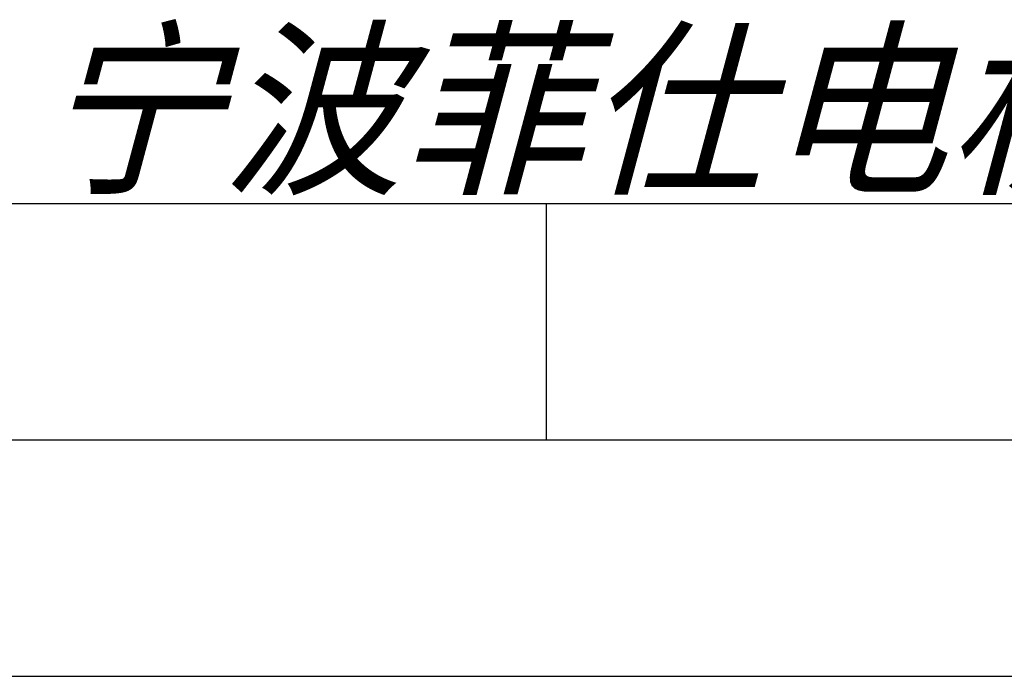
# Model space of a CAD drawing. Header units: millimetres. Extents: x 0 to 420, y 0 to 297.
# Tile 28 of 42: x 303 to 323, y 0 to 14. Entities that reach past the tile are written whole.
import ezdxf

# ---------------------------------------------------------------- set-up
doc = ezdxf.new("R2010")
doc.units = ezdxf.units.MM
doc.header["$LTSCALE"] = 23.1
doc.layers.get('0').update_dxf_attribs({"linetype": 'CONTINUOUS'})
doc.styles.add('TEXTSTYLE_7', font='txt')

# ---------------------------------------------------------------- blocks, each defined once
blk = doc.blocks.new('LOGO_PHASE_NINGBO_BL1', base_point=(320.75, 22.5))
at = {"color": 2, "linetype": 'CONTINUOUS', "style": 'TEXTSTYLE_7', "oblique": 15}
blk.add_text('宁波菲仕电机技术有限公司', height=2.9513, dxfattribs=at).set_placement((303.042, 10.5))

msp = doc.modelspace()

# ---------------------------------------------------------------- linework, layer by layer
at = {"color": 7, "linetype": 'CONTINUOUS'}
msp.add_line((25, 10), (410, 10), dxfattribs=at)
at = {"color": 2, "linetype": 'CONTINUOUS'}
for p, q in [((313.75, 5), (313.75, 10)), ((20, 5), (415, 5)), ((237.25, 0), (420, 0))]:
    msp.add_line(p, q, dxfattribs=at)

# ---------------------------------------------------------------- block references
msp.add_blockref('LOGO_PHASE_NINGBO_BL1', (320.75, 22.49989), dxfattribs=at)

doc.saveas('drawing.dxf')
